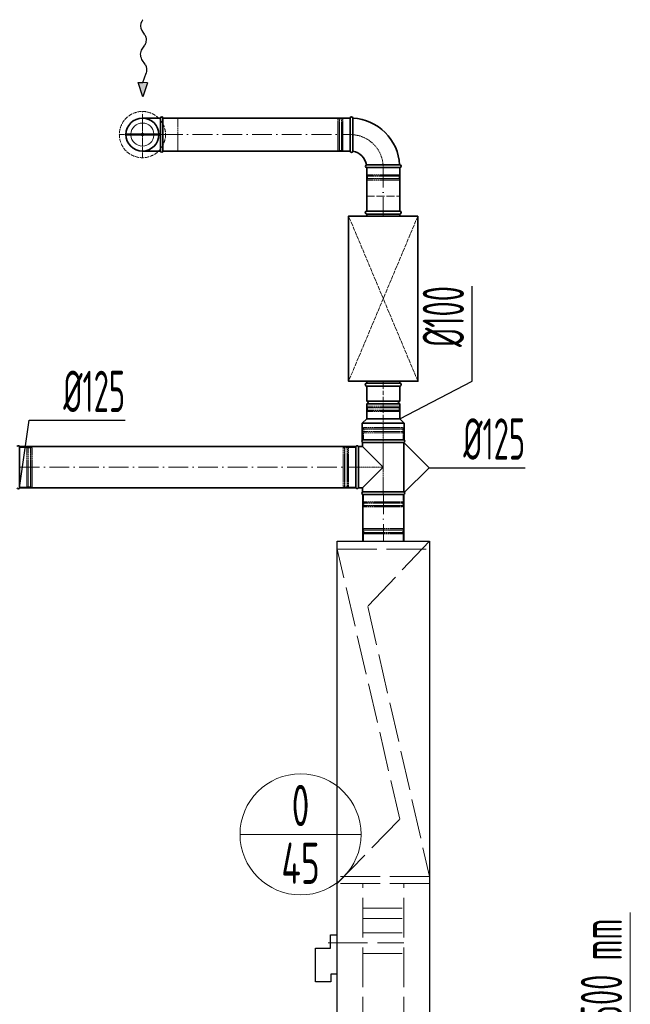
# Model space of a CAD drawing. Header units: millimetres. Extents: x -118717 to 8962, y 22910 to 145283.
# Tile 20 of 193: x -65141 to -63291, y 26934 to 29915. Entities that reach past the tile are written whole.
import ezdxf
from ezdxf.enums import TextEntityAlignment as Align

# ---------------------------------------------------------------- set-up
doc = ezdxf.new("R2010")
doc.units = ezdxf.units.MM
for name, pattern in [('ACAD_ISO02W100', [15, 12, -3]), ('ACAD_ISO10W100', [18, 12, -3, 0, -3]), ('phl_thick', [0])]:
    doc.linetypes.add(name, pattern=pattern)
for name, color, linetype, lineweight in [('UT_KOTY - DIMENZE', 7, 'Continuous', 5), ('VZT_05 ETA (ODVOD) - OBRYS', 6, 'Continuous', 35), ('VZT_06 ETA (ODVOD) - OSA', 6, 'ACAD_ISO10W100', 5), ('VZT_08 ETA (ODVOD) - SKRYTÉ', 6, 'ACAD_ISO02W100', 5), ('VZT_21 ZAŘÍZENÍ - OBRYS', 1, 'Continuous', 30), ('VZT_22 ZAŘÍZENÍ - DETAIL', 8, 'Continuous', 5), ('VZT_30 DISTRIBUČNÍ PRVKY - OBRYS', 1, 'Continuous', 35), ('VZT_31 DISTRIBUČNÍ PRVKY - OSA', 8, 'ACAD_ISO10W100', 5), ('VZT_32 DISTRIBUČNÍ PRVKY - DETAIL', 8, 'Continuous', 5), ('VZT_33 DISTRIBUČNÍ PRVKY - SKRYTÉ', 8, 'ACAD_ISO02W100', 5), ('VZT_35 TLUMIČE HLUKU - OBRYS', 1, 'Continuous', 35), ('VZT_36 TLUMIČE HLUKU - OSA', 1, 'ACAD_ISO10W100', 5), ('VZT_37 TLUMIČE HLUKU - DETAIL', 8, 'ACAD_ISO02W100', 5), ('VZT_50 POPIS - OBECNE', 7, 'Continuous', 13), ('VZT_52 POPIS - DISTRIBUCE', 7, 'Continuous', 5), ('VZT_60_KOTY - DIMENZE', 7, 'Continuous', 5)]:
    doc.layers.add(name, color=color, linetype=linetype, lineweight=lineweight)
doc.layers.add('VZT_07 ETA (ODVOD) - NETISK', color=8, linetype='ACAD_ISO02W100', lineweight=5, plot=False)
doc.layers.add('VZT_39 TLUMIČE HLUKU - NETISK', color=8, linetype='ACAD_ISO02W100', lineweight=5, plot=False)
doc.styles.add('EVORA_125', font='isocp.shx', dxfattribs={"width": 0.6, "height": 125})
doc.styles.add('ISOCP 2.5', font='isocp.shx', dxfattribs={"width": 0.6, "height": 2.5})
doc.styles.add('JS', font='isocp.shx', dxfattribs={"width": 0.6, "height": 125})

# ---------------------------------------------------------------- blocks, each defined once
blk = doc.blocks.new('*U1013')
at = {"layer": 'VZT_31 DISTRIBUČNÍ PRVKY - OSA', "color": 0}
for p, q in [((0, 14), (0, 70.12)), ((-70.12, 0), (-14, 0)), ((14, 0), (70.12, 0)), ((0, -70.12), (0, -14))]:
    blk.add_line(p, q, dxfattribs=at)
at = {"layer": 'VZT_31 DISTRIBUČNÍ PRVKY - OSA', "color": 0, "linetype": 'Continuous'}
for p, q in [((-7, 0), (7, 0)), ((0, -7), (0, 7))]:
    blk.add_line(p, q, dxfattribs=at)

msp = doc.modelspace()

# ---------------------------------------------------------------- linework, layer by layer
at = {"layer": 'UT_KOTY - DIMENZE'}
msp.add_line((-63290.6, 26561.9), (-63290.6, 27212.1), dxfattribs=at)
at = {"layer": 'VZT_05 ETA (ODVOD) - OBRYS'}
for p, q in [((-64139.3, 29617.4), (-64139.3, 29517.4)), ((-64131.3, 29617.4), (-64131.3, 29567.2)), ((-64089.3, 29467.4), (-63989.3, 29467.4)), ((-63989.3, 29475.4), (-64039.4, 29475.4)), ((-64089.3, 28805.6), (-63989.3, 28805.6)), ((-64089.3, 28760.1), (-64089.3, 28805.6)), ((-63989.3, 28760.1), (-63989.3, 28805.6)), ((-64089.3, 28760.1), (-63989.3, 28760.1)), ((-64089.3, 28752.1), (-63989.3, 28752.1)), ((-64089.3, 28706.6), (-64089.3, 28752.1)), ((-63989.3, 28706.6), (-63989.3, 28752.1)), ((-64089.3, 28706.6), (-64102.8, 28693.1)), ((-64102.8, 28693.1), (-63975.8, 28693.1)), ((-64102.8, 28642.6), (-64102.8, 28693.1)), ((-64089.3, 28706.6), (-63989.3, 28706.6)), ((-64089.3, 28706.6), (-63989.3, 28706.6)), ((-63989.3, 28706.6), (-63975.8, 28693.1)), ((-63975.8, 28642.6), (-63975.8, 28693.1)), ((-65141, 28497.6), (-65141, 28622.6)), ((-64122.3, 28622.6), (-64122.3, 28497.6)), ((-64114.6, 28622.6), (-64114.6, 28497.6)), ((-64114.6, 28622.6), (-64101.8, 28622.6)), ((-64102.8, 28642.6), (-63975.8, 28642.6)), ((-63976.8, 28642.6), (-64101.8, 28642.6)), ((-64101.8, 28635), (-63976.8, 28635)), ((-64101.8, 28622.6), (-64101.8, 28635)), ((-64039.3, 28560.1), (-64101.8, 28622.6)), ((-63976.8, 28485.3), (-63976.8, 28635)), ((-64101.8, 28497.6), (-64039.3, 28560.1)), ((-64114.6, 28497.6), (-64101.8, 28497.6)), ((-64101.8, 28485.3), (-64101.8, 28497.6)), ((-64101.8, 28485.3), (-63976.8, 28485.3)), ((-64101.8, 28477.6), (-63976.8, 28477.6))]:
    msp.add_line(p, q, dxfattribs=at)
for points in [[(-64714.2, 29617.3), (-64769, 29617.3)], [(-64714.2, 29517.3), (-64714.2, 29617.3)], [(-64707, 29517.3), (-64707, 29617.3)], [(-64714.2, 29517.3), (-64769, 29517.3)], [(-64089.3, 29335.6), (-64089.3, 29467.4)], [(-63989.3, 29335.6), (-63989.3, 29467.4)], [(-64122.3, 28622.6), (-65141, 28622.6)], [(-64122.3, 28497.6), (-65141, 28497.6)], [(-64101.5, 28336.1), (-64101.5, 28477.6)], [(-63976.5, 28336.1), (-63976.5, 28477.6)]]:
    msp.add_lwpolyline(points, dxfattribs=at)
at = {"layer": 'VZT_05 ETA (ODVOD) - OBRYS', "elevation": 0}
for points in [[(-64139.3, 29617.4), (-64707, 29617.4)], [(-64139.3, 29517.4), (-64707, 29517.4)]]:
    msp.add_lwpolyline(points, dxfattribs=at)
at = {"layer": 'VZT_05 ETA (ODVOD) - OBRYS'}
for centre, radius, start, end in [((-64769, 29567.3), 50, 90, 270), ((-64710.6, 29617.3), 3.6, 0, 180), ((-64135.3, 29617.4), 4, 0, 180), ((-64139.3, 29467.4), 150, 3.0572, 86.9428), ((-64710.6, 29517.3), 3.6, 180, 0), ((-64135.3, 29517.4), 4, 180, 350.8522), ((-64139.3, 29467.4), 50, 9.1478, 80.8522), ((-64089.3, 29471.4), 4, 99.1478, 270), ((-63989.3, 29471.4), 4, 270, 90), ((-64089.3, 28756.1), 4, 270, 90), ((-63989.3, 28756.1), 4, 90, 270), ((-65144.8, 28620.9), 4.17, 23.4678, 156.5322), ((-64118.4, 28621), 4.17, 23.4678, 156.5322), ((-64100.1, 28638.8), 4.17, 113.4678, 246.5322), ((-63978.4, 28638.8), 4.17, 293.4678, 66.5322), ((-65144.8, 28499.2), 4.17, 203.4678, 336.5322), ((-64118.4, 28499.3), 4.17, 203.4678, 336.5322), ((-64100.1, 28481.5), 4.17, 113.4678, 246.5322), ((-63978.4, 28481.5), 4.17, 293.4678, 66.5322)]:
    msp.add_arc(centre, radius, start, end, dxfattribs=at)
for points, knots in [([(-64131.3, 29567.2), (-64131.3, 29560.9), (-64131.3, 29554.6), (-64131.3, 29542.5), (-64131.3, 29536.9), (-64131.3, 29527.4), (-64131.3, 29523.6), (-64131.3, 29518.3), (-64131.3, 29516.9), (-64131.3, 29516.8), (-64131.3, 29516.7), (-64131.3, 29516.7)], [78.71119, 78.71119, 78.71119, 78.71119, 97.804615, 97.804615, 117.523893, 117.523893, 137.264303, 137.264303, 156.831737, 156.831737, 157.874915, 157.874915, 157.874915, 157.874915]), ([(-64089.9, 29475.3), (-64089.9, 29475.3), (-64088.8, 29475.3), (-64084.3, 29475.4), (-64080.8, 29475.4), (-64071.9, 29475.4), (-64066.6, 29475.4), (-64054.7, 29475.4), (-64048.2, 29475.4), (-64040.9, 29475.4), (-64040.2, 29475.4), (-64039.4, 29475.4)], [157.874915, 157.874915, 157.874915, 157.874915, 176.103874, 176.103874, 195.460379, 195.460379, 215.101284, 215.101284, 234.82164, 234.82164, 237.034743, 237.034743, 237.034743, 237.034743])]:
    msp.add_open_spline(points, degree=3, knots=knots, dxfattribs=at)
at = {"layer": 'VZT_06 ETA (ODVOD) - OSA', "ltscale": 0.3}
for points in [[(-64769, 29567.3), (-64769, 29625.3)], [(-64827, 29567.3), (-64769, 29567.3)], [(-64769, 29567.3), (-64707, 29567.3)], [(-64769, 29509.3), (-64769, 29567.3)], [(-64039.3, 28642.6), (-64039.3, 28706.6)]]:
    msp.add_lwpolyline(points, dxfattribs=at)
at = {"layer": 'VZT_06 ETA (ODVOD) - OSA', "ltscale": 5, "elevation": 0}
msp.add_lwpolyline([(-64707, 29567.4), (-64139.3, 29567.4)], dxfattribs=at)
at = {"layer": 'VZT_06 ETA (ODVOD) - OSA', "ltscale": 0.3, "elevation": 0}
msp.add_lwpolyline([(-64039.3, 29467.4), (-64039.3, 29467.4, 0.414214), (-64139.3, 29567.4), (-64139.3, 29567.4)], format="xyb", dxfattribs=at)
at = {"layer": 'VZT_06 ETA (ODVOD) - OSA', "ltscale": 5}
for points in [[(-64039.3, 29467.4), (-64039.3, 29335.6)], [(-65141, 28560.1), (-64122.3, 28560.1)], [(-64039, 28477.6), (-64039, 28336.1)]]:
    msp.add_lwpolyline(points, dxfattribs=at)
at = {"layer": 'VZT_06 ETA (ODVOD) - OSA', "elevation": 0}
msp.add_lwpolyline([(-64039.3, 28706.6), (-64039.3, 28805.6)], dxfattribs=at)
at = {"layer": 'VZT_06 ETA (ODVOD) - OSA', "ltscale": 0.3, "elevation": 0}
msp.add_lwpolyline([(-64122.3, 28560.1), (-64039.3, 28560.1)], dxfattribs=at)
at = {"layer": 'VZT_07 ETA (ODVOD) - NETISK', "ltscale": 0.4}
for p, q in [((-64177.3, 29616.4), (-64177.3, 29518.4)), ((-64173.3, 29616.4), (-64177.3, 29616.4)), ((-64173.3, 29616.4), (-64173.3, 29518.4)), ((-64172.8, 29615.4), (-64173.3, 29615.4)), ((-64172.8, 29617.4), (-64172.8, 29517.4)), ((-64172.3, 29617.4), (-64172.8, 29617.4)), ((-64172.3, 29617.4), (-64172.3, 29517.4)), ((-64165.3, 29615.4), (-64172.3, 29615.4)), ((-64165.3, 29617.4), (-64165.3, 29517.4)), ((-64164.8, 29617.4), (-64165.3, 29617.4)), ((-64164.8, 29617.4), (-64164.8, 29517.4)), ((-64161.3, 29615.4), (-64164.8, 29615.4)), ((-64161.3, 29616.4), (-64161.3, 29518.4)), ((-64139.3, 29616.4), (-64161.3, 29616.4)), ((-64173.3, 29518.4), (-64177.3, 29518.4)), ((-64172.8, 29519.4), (-64173.3, 29519.4)), ((-64172.3, 29517.4), (-64172.8, 29517.4)), ((-64165.3, 29519.4), (-64172.3, 29519.4)), ((-64164.8, 29517.4), (-64165.3, 29517.4)), ((-64161.3, 29519.4), (-64164.8, 29519.4)), ((-64139.3, 29518.4), (-64161.3, 29518.4)), ((-64088.3, 29445.4), (-64088.3, 29467.4)), ((-63990.3, 29445.4), (-63990.3, 29467.4)), ((-63989.3, 29441.9), (-64089.3, 29441.9)), ((-64089.3, 29441.4), (-64089.3, 29441.9)), ((-63989.3, 29441.4), (-64089.3, 29441.4)), ((-63989.3, 29434.4), (-64089.3, 29434.4)), ((-64089.3, 29433.9), (-64089.3, 29434.4)), ((-63989.3, 29433.9), (-64089.3, 29433.9)), ((-63990.3, 29445.4), (-64088.3, 29445.4)), ((-63990.3, 29433.4), (-64088.3, 29433.4)), ((-64088.3, 29429.4), (-64088.3, 29433.4)), ((-63990.3, 29429.4), (-64088.3, 29429.4)), ((-64087.3, 29441.9), (-64087.3, 29445.4)), ((-64087.3, 29434.4), (-64087.3, 29441.4)), ((-64087.3, 29433.4), (-64087.3, 29433.9)), ((-63991.3, 29441.9), (-63991.3, 29445.4)), ((-63991.3, 29434.4), (-63991.3, 29441.4)), ((-63991.3, 29433.4), (-63991.3, 29433.9)), ((-63990.3, 29429.4), (-63990.3, 29433.4)), ((-63989.3, 29441.4), (-63989.3, 29441.9)), ((-63989.3, 29433.9), (-63989.3, 29434.4)), ((-63990.3, 28744.6), (-64088.3, 28744.6)), ((-64088.3, 28744.6), (-64088.3, 28740.6)), ((-63990.3, 28744.6), (-63990.3, 28740.6)), ((-63989.3, 28740.1), (-64089.3, 28740.1)), ((-64089.3, 28740.1), (-64089.3, 28739.6)), ((-63989.3, 28739.6), (-64089.3, 28739.6)), ((-63989.3, 28732.6), (-64089.3, 28732.6)), ((-64089.3, 28732.6), (-64089.3, 28732.1)), ((-63989.3, 28732.1), (-64089.3, 28732.1)), ((-63990.3, 28740.6), (-64088.3, 28740.6)), ((-63990.3, 28728.6), (-64088.3, 28728.6)), ((-64088.3, 28728.6), (-64088.3, 28706.6)), ((-64087.3, 28740.6), (-64087.3, 28740.1)), ((-64087.3, 28739.6), (-64087.3, 28732.6)), ((-64087.3, 28732.1), (-64087.3, 28728.6)), ((-63991.3, 28740.6), (-63991.3, 28740.1)), ((-63991.3, 28739.6), (-63991.3, 28732.6)), ((-63991.3, 28732.1), (-63991.3, 28728.6)), ((-63990.3, 28728.6), (-63990.3, 28706.6)), ((-63989.3, 28740.1), (-63989.3, 28739.6)), ((-63989.3, 28732.6), (-63989.3, 28732.1)), ((-64100.3, 28676.1), (-63978.3, 28676.1)), ((-64100.3, 28676.1), (-64100.3, 28675.6)), ((-64100.3, 28675.6), (-63978.3, 28675.6)), ((-64100.3, 28668.6), (-63978.3, 28668.6)), ((-64100.3, 28668.6), (-64100.3, 28668.1)), ((-64100.3, 28668.1), (-63978.3, 28668.1)), ((-64099.3, 28680.6), (-63979.3, 28680.6)), ((-64099.3, 28680.6), (-64099.3, 28676.6)), ((-64099.3, 28676.6), (-63979.3, 28676.6)), ((-64099.3, 28664.6), (-63979.3, 28664.6)), ((-64099.3, 28664.6), (-64099.3, 28642.6)), ((-64098.3, 28676.6), (-64098.3, 28676.1)), ((-64098.3, 28675.6), (-64098.3, 28668.6)), ((-64098.3, 28668.1), (-64098.3, 28664.6)), ((-63980.3, 28676.6), (-63980.3, 28676.1)), ((-63980.3, 28675.6), (-63980.3, 28668.6)), ((-63980.3, 28668.1), (-63980.3, 28664.6)), ((-63979.3, 28680.6), (-63979.3, 28676.6)), ((-63979.3, 28664.6), (-63979.3, 28642.6)), ((-63978.3, 28676.1), (-63978.3, 28675.6)), ((-63978.3, 28668.6), (-63978.3, 28668.1)), ((-65141, 28620.1), (-65119, 28620.1)), ((-65119, 28500.1), (-65119, 28620.1)), ((-65119, 28619.1), (-65115.5, 28619.1)), ((-65115.5, 28499.1), (-65115.5, 28621.1)), ((-65115.5, 28621.1), (-65115, 28621.1)), ((-65115, 28499.1), (-65115, 28621.1)), ((-65115, 28619.1), (-65108, 28619.1)), ((-65108, 28499.1), (-65108, 28621.1)), ((-65108, 28621.1), (-65107.5, 28621.1)), ((-65107.5, 28499.1), (-65107.5, 28621.1)), ((-65107.5, 28619.1), (-65107, 28619.1)), ((-65107, 28500.1), (-65107, 28620.1)), ((-65107, 28620.1), (-65103, 28620.1)), ((-65103, 28500.1), (-65103, 28620.1)), ((-64160.3, 28620.1), (-64160.3, 28500.1)), ((-64156.3, 28620.1), (-64160.3, 28620.1)), ((-64156.3, 28620.1), (-64156.3, 28500.1)), ((-64155.8, 28619.1), (-64156.3, 28619.1)), ((-64155.8, 28621.1), (-64155.8, 28499.1)), ((-64155.3, 28621.1), (-64155.8, 28621.1)), ((-64155.3, 28621.1), (-64155.3, 28499.1)), ((-64148.3, 28619.1), (-64155.3, 28619.1)), ((-64148.3, 28621.1), (-64148.3, 28499.1)), ((-64147.8, 28621.1), (-64148.3, 28621.1)), ((-64147.8, 28621.1), (-64147.8, 28499.1)), ((-64144.3, 28619.1), (-64147.8, 28619.1)), ((-64144.3, 28620.1), (-64144.3, 28500.1)), ((-64122.3, 28620.1), (-64144.3, 28620.1)), ((-65141, 28500.1), (-65119, 28500.1)), ((-65119, 28501.1), (-65115.5, 28501.1)), ((-65115.5, 28499.1), (-65115, 28499.1)), ((-65115, 28501.1), (-65108, 28501.1)), ((-65108, 28499.1), (-65107.5, 28499.1)), ((-65107.5, 28501.1), (-65107, 28501.1)), ((-65107, 28500.1), (-65103, 28500.1)), ((-64156.3, 28500.1), (-64160.3, 28500.1)), ((-64155.8, 28501.1), (-64156.3, 28501.1)), ((-64155.3, 28499.1), (-64155.8, 28499.1)), ((-64148.3, 28501.1), (-64155.3, 28501.1)), ((-64147.8, 28499.1), (-64148.3, 28499.1)), ((-64144.3, 28501.1), (-64147.8, 28501.1)), ((-64122.3, 28500.1), (-64144.3, 28500.1)), ((-64099.3, 28477.6), (-64099.3, 28455.6)), ((-63979.3, 28477.6), (-63979.3, 28455.6)), ((-64100.3, 28452.1), (-63978.3, 28452.1)), ((-64100.3, 28452.1), (-64100.3, 28451.6)), ((-64100.3, 28451.6), (-63978.3, 28451.6)), ((-64100.3, 28444.6), (-63978.3, 28444.6)), ((-64100.3, 28444.6), (-64100.3, 28444.1)), ((-64100.3, 28444.1), (-63978.3, 28444.1)), ((-64099.3, 28455.6), (-63979.3, 28455.6)), ((-64099.3, 28443.6), (-63979.3, 28443.6)), ((-64099.3, 28443.6), (-64099.3, 28439.6)), ((-64098.3, 28455.6), (-64098.3, 28452.1)), ((-64098.3, 28451.6), (-64098.3, 28444.6)), ((-64098.3, 28444.1), (-64098.3, 28443.6)), ((-63980.3, 28455.6), (-63980.3, 28452.1)), ((-63980.3, 28451.6), (-63980.3, 28444.6)), ((-63980.3, 28444.1), (-63980.3, 28443.6)), ((-63979.3, 28443.6), (-63979.3, 28439.6)), ((-63978.3, 28452.1), (-63978.3, 28451.6)), ((-63978.3, 28444.6), (-63978.3, 28444.1)), ((-64099.3, 28439.6), (-63979.3, 28439.6)), ((-63978, 28369.6), (-64100, 28369.6)), ((-64100, 28369.1), (-64100, 28369.6)), ((-63978, 28369.1), (-64100, 28369.1)), ((-63978, 28362.1), (-64100, 28362.1)), ((-64100, 28361.6), (-64100, 28362.1)), ((-63978, 28361.6), (-64100, 28361.6)), ((-63979, 28374.1), (-64099, 28374.1)), ((-64099, 28370.1), (-64099, 28374.1)), ((-63979, 28370.1), (-64099, 28370.1)), ((-63979, 28358.1), (-64099, 28358.1)), ((-64099, 28336.1), (-64099, 28358.1)), ((-64098, 28369.6), (-64098, 28370.1)), ((-64098, 28362.1), (-64098, 28369.1)), ((-64098, 28358.1), (-64098, 28361.6)), ((-63980, 28369.6), (-63980, 28370.1)), ((-63980, 28362.1), (-63980, 28369.1)), ((-63980, 28358.1), (-63980, 28361.6)), ((-63979, 28370.1), (-63979, 28374.1)), ((-63979, 28336.1), (-63979, 28358.1)), ((-63978, 28369.1), (-63978, 28369.6)), ((-63978, 28361.6), (-63978, 28362.1))]:
    msp.add_line(p, q, dxfattribs=at)
msp.add_lwpolyline([(-64707, 29517.3), (-64662, 29517.3), (-64662, 29617.3), (-64707, 29617.3)], dxfattribs=at)
at = {"layer": 'VZT_07 ETA (ODVOD) - NETISK', "ltscale": 0.4, "elevation": 0}
msp.add_lwpolyline([(-64039.3, 28477.6), (-64039.3, 28642.6)], dxfattribs=at)
at = {"layer": 'VZT_08 ETA (ODVOD) - SKRYTÉ', "ltscale": 2}
msp.add_arc((-64769, 29567.3), 50, 270, 90, dxfattribs=at)
at = {"layer": 'VZT_21 ZAŘÍZENÍ - OBRYS'}
msp.add_lwpolyline([(-63899, 28336.1), (-63899, 26836.1), (-64179, 26836.1), (-64179, 28336.1)], close=True, dxfattribs=at)
msp.add_lwpolyline([(-64179, 27024.5), (-64197.6, 27024.5), (-64197.6, 27002), (-64244.2, 27002), (-64244.2, 27103.6), (-64198.8, 27103.6), (-64198.8, 27143.6), (-64179, 27143.6)], dxfattribs=at)
at = {"layer": 'VZT_22 ZAŘÍZENÍ - DETAIL', "linetype": 'ACAD_ISO02W100', "lineweight": 5, "ltscale": 10}
for points in [[(-63899, 28336.1), (-64086.2, 28138.7), (-63899, 27320.5)], [(-64179, 28312.2), (-63899, 28312.2)], [(-64179, 27299.9), (-63988.9, 27494.6), (-64179, 28312.2)], [(-63899, 27320.5), (-64179, 27320.5)], [(-63899, 27299.9), (-64179, 27299.9)], [(-64101.5, 26836.1), (-64101.5, 27299.9)], [(-63976.5, 26836.1), (-63976.5, 27299.9)], [(-64101.5, 27224.4), (-63976.5, 27224.4)], [(-64101.5, 27193.6), (-63976.5, 27193.6)], [(-64101.5, 27150.6), (-63976.5, 27150.6)], [(-64206.6, 27119.7), (-63976.5, 27119.7)], [(-64101.5, 27087.3), (-63976.5, 27087.3)]]:
    msp.add_lwpolyline(points, dxfattribs=at)
at = {"layer": 'VZT_30 DISTRIBUČNÍ PRVKY - OBRYS'}
msp.add_circle((-64769, 29567.3), 50, dxfattribs=at)
at = {"layer": 'VZT_32 DISTRIBUČNÍ PRVKY - DETAIL'}
for points in [[(-64819, 29569.3), (-64772.5, 29569.3)], [(-64819, 29565.3), (-64772.5, 29565.3)], [(-64765.6, 29569.3), (-64719, 29569.3)], [(-64765.6, 29565.3), (-64719, 29565.3)]]:
    msp.add_lwpolyline(points, dxfattribs=at)
for radius in [4, 2]:
    msp.add_circle((-64769, 29567.3), radius, dxfattribs=at)
for start, end in [(3.2758, 176.7242), (183.2758, 356.7242)]:
    msp.add_arc((-64769, 29567.3), 35, start, end, dxfattribs=at)
at = {"layer": 'VZT_33 DISTRIBUČNÍ PRVKY - SKRYTÉ'}
msp.add_circle((-64769, 29567.3), 70, dxfattribs=at)
at = {"layer": 'VZT_35 TLUMIČE HLUKU - OBRYS'}
for p, q in [((-64089.3, 29335.6), (-63989.3, 29335.6)), ((-64089.3, 28805.6), (-63989.3, 28805.6))]:
    msp.add_line(p, q, dxfattribs=at)
msp.add_lwpolyline([(-63934.3, 29320.6), (-63934.3, 28820.6), (-64144.3, 28820.6), (-64144.3, 29320.6)], close=True, dxfattribs=at)
for points in [[(-64089.3, 29326.6), (-63989.3, 29326.6)], [(-64089.3, 29326.6), (-64089.3, 29320.6)], [(-63989.3, 29326.6), (-63989.3, 29320.6)], [(-64089.3, 28814.6), (-64089.3, 28820.6)], [(-64089.3, 28814.6), (-63989.3, 28814.6)], [(-63989.3, 28814.6), (-63989.3, 28820.6)]]:
    msp.add_lwpolyline(points, dxfattribs=at)
for centre, start, end in [((-64089.3, 29331.1), 90, 270), ((-63989.3, 29331.1), 270, 90), ((-64089.3, 28810.1), 90, 270), ((-63989.3, 28810.1), 270, 90)]:
    msp.add_arc(centre, 4.5, start, end, dxfattribs=at)
at = {"layer": 'VZT_36 TLUMIČE HLUKU - OSA', "ltscale": 5}
for points in [[(-64039.3, 29335.6), (-64039.3, 29320.6)], [(-64039.3, 29335.6), (-64039.3, 29320.6)], [(-64039.3, 29335.6), (-64039.3, 29320.6)], [(-64039.3, 28805.6), (-64039.3, 28820.6)]]:
    msp.add_lwpolyline(points, dxfattribs=at)
at = {"layer": 'VZT_37 TLUMIČE HLUKU - DETAIL', "lineweight": 5}
for points in [[(-63934.3, 29320.6), (-64144.3, 28820.6)], [(-63934.3, 28820.6), (-64144.3, 29320.6)]]:
    msp.add_lwpolyline(points, dxfattribs=at)
at = {"layer": 'VZT_39 TLUMIČE HLUKU - NETISK', "ltscale": 2}
for points in [[(-64089.3, 29335.6), (-64089.3, 29380.6), (-63989.3, 29380.6), (-63989.3, 29335.6)], [(-64089.3, 28805.6), (-64089.3, 28760.6), (-63989.3, 28760.6), (-63989.3, 28805.6)]]:
    msp.add_lwpolyline(points, dxfattribs=at)
at = {"layer": 'VZT_50 POPIS - OBECNE'}
msp.add_line((-64770, 29912.1), (-64768.2, 29915.2), dxfattribs=at)
at = {"layer": 'VZT_50 POPIS - OBECNE', "color": 0, "lineweight": -2}
for p, q in [((-64761.7, 29869), (-64769.9, 29882)), ((-64770.1, 29826.1), (-64762.2, 29838)), ((-64760.1, 29778.6), (-64770.5, 29795.1)), ((-64767.6, 29724.6), (-64757.9, 29753.2)), ((-64768.2, 29681.6), (-64781.5, 29724.8)), ((-64781.5, 29724.8), (-64767.6, 29724.6)), ((-64753.6, 29724.4), (-64768.2, 29681.6)), ((-64753.6, 29724.4), (-64767.6, 29724.6))]:
    msp.add_line(p, q, dxfattribs=at)
at = {"layer": 'VZT_50 POPIS - OBECNE', "color": 0, "lineweight": -2, "extrusion": (0, 0, -1)}
for centre, start_param, end_param in [((-64760.4, 29897.3), 0.766537, 2.320574), ((-64771.3, 29853.6), 3.908129, 5.516649), ((-64761, 29810.5), 0.766537, 2.375056), ((-64769.7, 29763.3), 3.908129, 5.191299)]:
    msp.add_ellipse(centre, major_axis=(-0.3, -21.5), ratio=0.625, start_param=start_param, end_param=end_param, dxfattribs=at)
at = {"layer": 'VZT_50 POPIS - OBECNE', "color": 0, "lineweight": -2}
msp.add_solid([(-64753.6, 29724.4), (-64781.5, 29724.8), (-64768.2, 29681.6)], dxfattribs=at)
at = {"layer": 'VZT_52 POPIS - DISTRIBUCE'}
msp.add_line((-64473.3, 27448.3), (-64106.5, 27448.3), dxfattribs=at)
msp.add_circle((-64289.9, 27448.3), 183.4, dxfattribs=at)
at = {"layer": 'VZT_60_KOTY - DIMENZE', "linetype": 'ByBlock', "lineweight": -2}
for p, q in [((-63769.6, 28821), (-63769.6, 28871)), ((-65112.3, 28702.2), (-65062.3, 28702.2)), ((-63900.3, 28557.9), (-63850.3, 28557.9))]:
    msp.add_line(p, q, dxfattribs=at)
for points in [[(-63769.6, 28871), (-63769.6, 29108.6)], [(-63989.3, 28706.6), (-63769.6, 28821)], [(-65141, 28497.6), (-65112.3, 28702.2)], [(-65062.3, 28702.2), (-64821.7, 28702.2)]]:
    msp.add_lwpolyline(points, dxfattribs=at)
at = {"layer": 'VZT_60_KOTY - DIMENZE', "linetype": 'ByBlock', "lineweight": -2, "elevation": 0}
for points in [[(-63976.8, 28635), (-63900.3, 28557.9)], [(-63977.1, 28482.8), (-63900.3, 28557.9)], [(-63850.3, 28557.9), (-63609.6, 28557.9)]]:
    msp.add_lwpolyline(points, dxfattribs=at)

# ---------------------------------------------------------------- block references
at = {"layer": 'VZT_31 DISTRIBUČNÍ PRVKY - OSA'}
msp.add_blockref('*U1013', (-64769, 29567.3), dxfattribs=at)

# ---------------------------------------------------------------- texts
at = {"layer": 'UT_KOTY - DIMENZE', "insert": (-63378.1, 26949.5), "char_height": 125, "attachment_point": 5, "rotation": 90, "style": 'ISOCP 2.5'}
msp.add_mtext('min 500 mm', dxfattribs=at)
at = {"layer": 'VZT_52 POPIS - DISTRIBUCE', "ltscale": 50, "style": 'JS', "width": 0.7}
for s, p in [('0', (-64289.9, 27535.8)), ('45', (-64289.9, 27360.8))]:
    msp.add_text(s, height=125, dxfattribs=at).set_placement(p, align=Align.MIDDLE_CENTER)
at = {"layer": 'VZT_60_KOTY - DIMENZE', "linetype": 'phl_thick', "insert": (-63919.6, 29108.6), "char_height": 125, "attachment_point": 3, "rotation": 90, "style": 'EVORA_125'}
msp.add_mtext('%%C100', dxfattribs=at)
at = {"layer": 'VZT_60_KOTY - DIMENZE', "linetype": 'phl_thick', "char_height": 125, "attachment_point": 3, "style": 'EVORA_125'}
for insert in [(-64821.7, 28852.2), (-63609.6, 28707.9)]:
    msp.add_mtext('%%C125', dxfattribs=dict(at, insert=insert))

doc.saveas('drawing.dxf')
